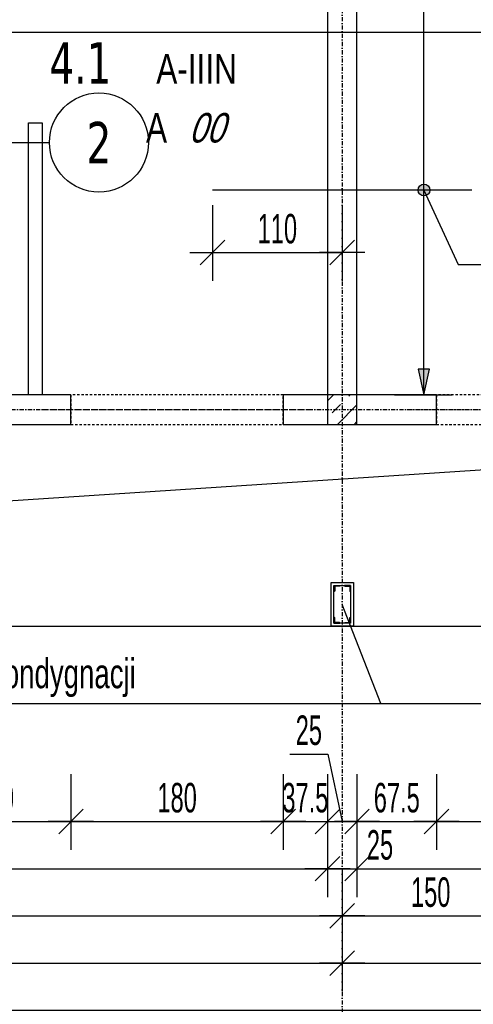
# Model space of a CAD drawing. Header units: millimetres. Extents: x -22500 to -4121, y -19317 to -14831.
# Tile 9 of 70: x -20131 to -19746, y -18158 to -17323. Entities that reach past the tile are written whole.
import ezdxf
from ezdxf.enums import TextEntityAlignment as Align

# ---------------------------------------------------------------- set-up
doc = ezdxf.new("R2010")
doc.units = ezdxf.units.MM
doc.header["$LTSCALE"] = 10
doc.linetypes.add('MO', pattern=[0.7, 0.35, -0.17, 0.01, -0.17])
doc.linetypes.add('MP', pattern=[0.36, 0.2, -0.16])
for name, color, linetype in [('BA_prg', 3, 'Continuous'), ('BA_szr', 1, 'Continuous'), ('BA_wym', 1, 'Continuous'), ('BD_lpm', 1, 'MP'), ('BD_osm', 1, 'MO'), ('BD_wic', 1, 'Continuous'), ('BD_wig', 3, 'Continuous'), ('BZ_odn', 1, 'Continuous'), ('BZ_opi1', 7, 'Continuous'), ('BZ_opi2', 4, 'Continuous'), ('BZ_P_wid', 3, 'Continuous'), ('BZ_txs', 2, 'Continuous'), ('BZ_wym', 1, 'Continuous')]:
    doc.layers.add(name, color=color, linetype=linetype)
doc.layers.add('BZ_pom', color=6, linetype='Continuous', plot=False)
doc.styles.add('BIKTBG', font='tahoma.ttf', dxfattribs={"width": 0.85})
doc.styles.add('BIKTS', font='bikromsw.shx', dxfattribs={"width": 0.8})
doc.styles.add('BIKWYM', font='bikromsw.shx', dxfattribs={"width": 0.6})
doc.dimstyles.new('BA_KR_100_cm', dxfattribs={"dimtxt": 25, "dimasz": 1.666667, "dimexe": 24, "dimexo": 0, "dimgap": 0, "dimtad": 0, "dimdec": 1, "dimrnd": 0.5, "dimzin": 9, "dimdsep": 46, "dimtxsty": 'BIKWYM', "dimblk": 'WYM-KR', "dimcen": 0, "dimdle": 20, "dimclrd": 256, "dimclre": 256, "dimclrt": 2, "dimadec": 0, "dimazin": 0, "dimtfac": 0.033333, "dimtdec": 1, "dimtmove": 0, "dimatfit": 3, "dimldrblk": 'WYM-KR', "dimfxl": 25, "dimfxlon": 1, "dimtvp": 0.8, "dimtolj": 1, "dimarcsym": 0})
doc.dimstyles.new('BZ_KP_100_cm', dxfattribs={"dimtxt": 25, "dimasz": 1.666667, "dimexe": 24, "dimexo": 0, "dimgap": 0, "dimtad": 0, "dimdec": 1, "dimrnd": 0.5, "dimzin": 9, "dimdsep": 46, "dimtxsty": 'BIKWYM', "dimblk": 'WYM-KR', "dimblk1": 'WYM-KP', "dimblk2": 'WYM-KP', "dimsah": 1, "dimcen": 0, "dimdle": 20, "dimclrd": 256, "dimclre": 256, "dimclrt": 7, "dimadec": 0, "dimazin": 0, "dimtfac": 0.033333, "dimtdec": 1, "dimtmove": 0, "dimatfit": 3, "dimldrblk": 'WYM-KP', "dimfxl": 1, "dimtvp": 0.8, "dimtolj": 1, "dimarcsym": 0})
doc.dimstyles.new('BZ_KR_100_cm', dxfattribs={"dimtxt": 25, "dimasz": 1.666667, "dimexe": 24, "dimexo": 0, "dimgap": 0, "dimtad": 0, "dimdec": 1, "dimrnd": 0.5, "dimzin": 9, "dimdsep": 46, "dimtxsty": 'BIKWYM', "dimblk": 'WYM-KR', "dimcen": 0, "dimdle": 20, "dimclrd": 256, "dimclre": 256, "dimclrt": 7, "dimadec": 0, "dimazin": 0, "dimtfac": 0.033333, "dimtdec": 1, "dimtmove": 0, "dimatfit": 3, "dimldrblk": 'WYM-KR', "dimfxl": 1, "dimtvp": 0.8, "dimtolj": 1, "dimarcsym": 0})
doc.dimstyles.new('BZ_ST_100_cm', dxfattribs={"dimtxt": 25, "dimasz": 1.666667, "dimexe": 24, "dimexo": 0, "dimgap": 0, "dimtad": 0, "dimdec": 1, "dimrnd": 0.5, "dimdsep": 46, "dimtxsty": 'BIKWYM', "dimblk": 'WYM-ST', "dimcen": 0, "dimdle": 20, "dimclrd": 256, "dimclre": 256, "dimclrt": 7, "dimadec": 0, "dimazin": 0, "dimtfac": 0.033333, "dimtdec": 1, "dimtix": 1, "dimtmove": 2, "dimatfit": 3, "dimldrblk": 'WYM-ST', "dimfxl": 25, "dimfxlon": 1, "dimtvp": 0.8, "dimtolj": 1, "dimtzin": 0, "dimarcsym": 0})

# ---------------------------------------------------------------- blocks, each defined once
blk = doc.blocks.new('WYM-KR')
at = {"color": 7, "linetype": 'ByBlock'}
blk.add_line((6.24, 6.24), (-6.24, -6.24), dxfattribs=at)
at = {"linetype": 'ByBlock'}
blk.add_line((11.52, 0), (-11.52, 0), dxfattribs=at)
blk = doc.blocks.new('*D39')
at = {"layer": 'BA_wym', "lineweight": -2}
for p, q in [((-20217.05, -17962.76), (-20217.05, -18026.76)), ((-20087.05, -17962.76), (-20087.05, -18026.76)), ((-20215.38, -18002.76), (-20088.71, -18002.76))]:
    blk.add_line(p, q, dxfattribs=at)
at = {"layer": 'Defpoints', "color": 0}
for p in [(-20217.05, -17666.31), (-20087.05, -17666.31), (-20087.05, -18002.76)]:
    blk.add_point(p, dxfattribs=at)
at = {"layer": 'BA_wym', "lineweight": -2, "xscale": 1.666666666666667, "yscale": 1.666666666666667, "zscale": 1.666666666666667, "rotation": 180}
blk.add_blockref('WYM-KR', (-20217.05, -18002.76), dxfattribs=at)
at = {"layer": 'BA_wym', "lineweight": -2, "xscale": 1.666666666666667, "yscale": 1.666666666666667, "zscale": 1.666666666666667}
blk.add_blockref('WYM-KR', (-20087.05, -18002.76), dxfattribs=at)
at = {"layer": 'BA_wym', "color": 2, "insert": (-20152.05, -17982.76), "char_height": 25, "attachment_point": 5, "style": 'BIKWYM'}
blk.add_mtext('\\A1;130', dxfattribs=at)
blk = doc.blocks.new('*D40')
at = {"layer": 'BA_wym', "lineweight": -2}
for p, q in [((-20087.05, -17962.76), (-20087.05, -18026.76)), ((-19907.05, -17962.76), (-19907.05, -18026.76)), ((-20085.38, -18002.76), (-19908.71, -18002.76))]:
    blk.add_line(p, q, dxfattribs=at)
at = {"layer": 'Defpoints', "color": 0}
for p in [(-20087.05, -17666.31), (-19907.05, -17666.31), (-19907.05, -18002.76)]:
    blk.add_point(p, dxfattribs=at)
at = {"layer": 'BA_wym', "lineweight": -2, "xscale": 1.666666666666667, "yscale": 1.666666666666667, "zscale": 1.666666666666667, "rotation": 180}
blk.add_blockref('WYM-KR', (-20087.05, -18002.76), dxfattribs=at)
at = {"layer": 'BA_wym', "lineweight": -2, "xscale": 1.666666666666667, "yscale": 1.666666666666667, "zscale": 1.666666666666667}
blk.add_blockref('WYM-KR', (-19907.05, -18002.76), dxfattribs=at)
at = {"layer": 'BA_wym', "color": 2, "insert": (-19997.05, -17982.76), "char_height": 25, "attachment_point": 5, "style": 'BIKWYM'}
blk.add_mtext('\\A1;180', dxfattribs=at)
blk = doc.blocks.new('*D41')
at = {"layer": 'BA_wym', "lineweight": -2}
for p, q in [((-19907.05, -17962.76), (-19907.05, -18026.76)), ((-19869.55, -17962.76), (-19869.55, -18026.76)), ((-19908.71, -18002.76), (-19910.38, -18002.76)), ((-19907.05, -18002.76), (-19869.55, -18002.76)), ((-19867.88, -18002.76), (-19866.22, -18002.76))]:
    blk.add_line(p, q, dxfattribs=at)
at = {"layer": 'Defpoints', "color": 0}
for p in [(-19907.05, -17666.31), (-19869.55, -17664.96), (-19869.55, -18002.76)]:
    blk.add_point(p, dxfattribs=at)
at = {"layer": 'BA_wym', "lineweight": -2, "xscale": 1.666666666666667, "yscale": 1.666666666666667, "zscale": 1.666666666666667}
blk.add_blockref('WYM-KR', (-19907.05, -18002.76), dxfattribs=at)
at = {"layer": 'BA_wym', "lineweight": -2, "xscale": 1.666666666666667, "yscale": 1.666666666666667, "zscale": 1.666666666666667, "rotation": 180}
blk.add_blockref('WYM-KR', (-19869.55, -18002.76), dxfattribs=at)
at = {"layer": 'BA_wym', "color": 2, "insert": (-19888.3, -17982.76), "char_height": 25, "attachment_point": 5, "style": 'BIKWYM'}
blk.add_mtext('\\A1;37.5', dxfattribs=at)
blk = doc.blocks.new('*D42')
at = {"layer": 'BA_wym', "lineweight": -2}
for p, q in [((-19901.54, -17945.61), (-19869.16, -17945.61)), ((-19869.16, -17945.61), (-19857.05, -18002.76)), ((-19869.55, -17962.76), (-19869.55, -18026.76)), ((-19844.55, -17962.76), (-19844.55, -18026.76)), ((-19867.88, -18002.76), (-19846.22, -18002.76))]:
    blk.add_line(p, q, dxfattribs=at)
at = {"layer": 'Defpoints', "color": 0}
for p in [(-19869.55, -17664.96), (-19844.55, -17666.31), (-19844.55, -18002.76)]:
    blk.add_point(p, dxfattribs=at)
at = {"layer": 'BA_wym', "lineweight": -2, "xscale": 1.666666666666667, "yscale": 1.666666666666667, "zscale": 1.666666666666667, "rotation": 180}
blk.add_blockref('WYM-KR', (-19869.55, -18002.76), dxfattribs=at)
at = {"layer": 'BA_wym', "lineweight": -2, "xscale": 1.666666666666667, "yscale": 1.666666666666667, "zscale": 1.666666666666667}
blk.add_blockref('WYM-KR', (-19844.55, -18002.76), dxfattribs=at)
at = {"layer": 'BA_wym', "color": 2, "insert": (-19885.35, -17925.61), "char_height": 25, "attachment_point": 5, "style": 'BIKWYM'}
blk.add_mtext('\\A1;25', dxfattribs=at)
blk = doc.blocks.new('*D43')
at = {"layer": 'BA_wym', "lineweight": -2}
for p, q in [((-19844.55, -17962.76), (-19844.55, -18026.76)), ((-19777.06, -17962.76), (-19777.06, -18026.76)), ((-19842.88, -18002.76), (-19778.72, -18002.76))]:
    blk.add_line(p, q, dxfattribs=at)
at = {"layer": 'Defpoints', "color": 0}
for p in [(-19844.55, -17666.31), (-19777.06, -17666.31), (-19777.06, -18002.76)]:
    blk.add_point(p, dxfattribs=at)
at = {"layer": 'BA_wym', "lineweight": -2, "xscale": 1.666666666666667, "yscale": 1.666666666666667, "zscale": 1.666666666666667, "rotation": 180}
blk.add_blockref('WYM-KR', (-19844.55, -18002.76), dxfattribs=at)
at = {"layer": 'BA_wym', "lineweight": -2, "xscale": 1.666666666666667, "yscale": 1.666666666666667, "zscale": 1.666666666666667}
blk.add_blockref('WYM-KR', (-19777.06, -18002.76), dxfattribs=at)
at = {"layer": 'BA_wym', "color": 2, "insert": (-19810.8, -17982.76), "char_height": 25, "attachment_point": 5, "style": 'BIKWYM'}
blk.add_mtext('\\A1;67.5', dxfattribs=at)
blk = doc.blocks.new('*D44')
at = {"layer": 'BA_wym', "lineweight": -2}
for p, q in [((-19777.06, -17962.76), (-19777.06, -18026.76)), ((-19597.06, -17962.76), (-19597.06, -18026.76)), ((-19775.39, -18002.76), (-19598.72, -18002.76))]:
    blk.add_line(p, q, dxfattribs=at)
at = {"layer": 'Defpoints', "color": 0}
for p in [(-19777.06, -17666.31), (-19597.06, -17666.31), (-19597.06, -18002.76)]:
    blk.add_point(p, dxfattribs=at)
at = {"layer": 'BA_wym', "lineweight": -2, "xscale": 1.666666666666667, "yscale": 1.666666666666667, "zscale": 1.666666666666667, "rotation": 180}
blk.add_blockref('WYM-KR', (-19777.06, -18002.76), dxfattribs=at)
at = {"layer": 'BA_wym', "lineweight": -2, "xscale": 1.666666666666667, "yscale": 1.666666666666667, "zscale": 1.666666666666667}
blk.add_blockref('WYM-KR', (-19597.06, -18002.76), dxfattribs=at)
at = {"layer": 'BA_wym', "color": 2, "insert": (-19687.06, -17982.76), "char_height": 25, "attachment_point": 5, "style": 'BIKWYM'}
blk.add_mtext('\\A1;180', dxfattribs=at)
blk = doc.blocks.new('*D54')
at = {"layer": 'BA_wym', "lineweight": -2}
for p, q in [((-20444.55, -18002.76), (-20444.55, -18066.76)), ((-19869.55, -18002.76), (-19869.55, -18066.76)), ((-20442.88, -18042.76), (-19871.22, -18042.76))]:
    blk.add_line(p, q, dxfattribs=at)
at = {"layer": 'Defpoints', "color": 0}
for p in [(-20444.55, -17641.31), (-19869.55, -17641.31), (-19869.55, -18042.76)]:
    blk.add_point(p, dxfattribs=at)
at = {"layer": 'BA_wym', "lineweight": -2, "xscale": 1.666666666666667, "yscale": 1.666666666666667, "zscale": 1.666666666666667, "rotation": 180}
blk.add_blockref('WYM-KR', (-20444.55, -18042.76), dxfattribs=at)
at = {"layer": 'BA_wym', "lineweight": -2, "xscale": 1.666666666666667, "yscale": 1.666666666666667, "zscale": 1.666666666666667}
blk.add_blockref('WYM-KR', (-19869.55, -18042.76), dxfattribs=at)
at = {"layer": 'BA_wym', "color": 2, "insert": (-20157.05, -18022.76), "char_height": 25, "attachment_point": 5, "style": 'BIKWYM'}
blk.add_mtext('\\A1;575', dxfattribs=at)
blk = doc.blocks.new('*D55')
at = {"layer": 'BA_wym', "lineweight": -2}
for p, q in [((-19869.55, -18002.76), (-19869.55, -18066.76)), ((-19844.55, -18002.76), (-19844.55, -18066.76)), ((-19871.22, -18042.76), (-19872.88, -18042.76)), ((-19869.55, -18042.76), (-19844.55, -18042.76)), ((-19842.88, -18042.76), (-19808.84, -18042.76))]:
    blk.add_line(p, q, dxfattribs=at)
at = {"layer": 'Defpoints', "color": 0}
for p in [(-19869.55, -17641.31), (-19844.55, -17641.31), (-19844.55, -18042.76)]:
    blk.add_point(p, dxfattribs=at)
at = {"layer": 'BA_wym', "lineweight": -2, "xscale": 1.666666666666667, "yscale": 1.666666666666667, "zscale": 1.666666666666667}
blk.add_blockref('WYM-KR', (-19869.55, -18042.76), dxfattribs=at)
at = {"layer": 'BA_wym', "lineweight": -2, "xscale": 1.666666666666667, "yscale": 1.666666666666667, "zscale": 1.666666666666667, "rotation": 180}
blk.add_blockref('WYM-KR', (-19844.55, -18042.76), dxfattribs=at)
at = {"layer": 'BA_wym', "color": 2, "insert": (-19825.03, -18022.76), "char_height": 25, "attachment_point": 5, "style": 'BIKWYM'}
blk.add_mtext('\\A1;25', dxfattribs=at)
blk = doc.blocks.new('*D56')
at = {"layer": 'BA_wym', "lineweight": -2}
for p, q in [((-19844.55, -18002.76), (-19844.55, -18066.76)), ((-19179.55, -18002.76), (-19179.55, -18066.76)), ((-19842.88, -18042.76), (-19181.22, -18042.76))]:
    blk.add_line(p, q, dxfattribs=at)
at = {"layer": 'Defpoints', "color": 0}
for p in [(-19844.55, -17641.31), (-19179.55, -17837.31), (-19179.55, -18042.76)]:
    blk.add_point(p, dxfattribs=at)
at = {"layer": 'BA_wym', "lineweight": -2, "xscale": 1.666666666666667, "yscale": 1.666666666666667, "zscale": 1.666666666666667, "rotation": 180}
blk.add_blockref('WYM-KR', (-19844.55, -18042.76), dxfattribs=at)
at = {"layer": 'BA_wym', "lineweight": -2, "xscale": 1.666666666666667, "yscale": 1.666666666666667, "zscale": 1.666666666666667}
blk.add_blockref('WYM-KR', (-19179.55, -18042.76), dxfattribs=at)
at = {"layer": 'BA_wym', "color": 2, "insert": (-19512.05, -18022.76), "char_height": 25, "attachment_point": 5, "style": 'BIKWYM'}
blk.add_mtext('\\A1;665', dxfattribs=at)
blk = doc.blocks.new('*D62')
at = {"layer": 'BA_wym', "lineweight": -2}
for p, q in [((-20457.05, -18042.76), (-20457.05, -18106.76)), ((-19857.05, -18042.76), (-19857.05, -18106.76)), ((-20455.38, -18082.76), (-19858.72, -18082.76))]:
    blk.add_line(p, q, dxfattribs=at)
at = {"layer": 'Defpoints', "color": 0}
for p in [(-20457.05, -17666.31), (-19857.05, -17666.31), (-19857.05, -18082.76)]:
    blk.add_point(p, dxfattribs=at)
at = {"layer": 'BA_wym', "lineweight": -2, "xscale": 1.666666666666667, "yscale": 1.666666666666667, "zscale": 1.666666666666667, "rotation": 180}
blk.add_blockref('WYM-KR', (-20457.05, -18082.76), dxfattribs=at)
at = {"layer": 'BA_wym', "lineweight": -2, "xscale": 1.666666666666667, "yscale": 1.666666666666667, "zscale": 1.666666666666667}
blk.add_blockref('WYM-KR', (-19857.05, -18082.76), dxfattribs=at)
at = {"layer": 'BA_wym', "color": 2, "insert": (-20157.05, -18062.76), "char_height": 25, "attachment_point": 5, "style": 'BIKWYM'}
blk.add_mtext('\\A1;600', dxfattribs=at)
blk = doc.blocks.new('*D63')
at = {"layer": 'BA_wym', "lineweight": -2}
for p, q in [((-19857.05, -18042.76), (-19857.05, -18106.76)), ((-19707.05, -18042.76), (-19707.05, -18106.76)), ((-19855.38, -18082.76), (-19708.72, -18082.76))]:
    blk.add_line(p, q, dxfattribs=at)
at = {"layer": 'Defpoints', "color": 0}
for p in [(-19707.05, -17560.74), (-19857.05, -17666.31), (-19707.05, -18082.76)]:
    blk.add_point(p, dxfattribs=at)
at = {"layer": 'BA_wym', "lineweight": -2, "xscale": 1.666666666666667, "yscale": 1.666666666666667, "zscale": 1.666666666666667, "rotation": 180}
blk.add_blockref('WYM-KR', (-19857.05, -18082.76), dxfattribs=at)
at = {"layer": 'BA_wym', "lineweight": -2, "xscale": 1.666666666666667, "yscale": 1.666666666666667, "zscale": 1.666666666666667}
blk.add_blockref('WYM-KR', (-19707.05, -18082.76), dxfattribs=at)
at = {"layer": 'BA_wym', "color": 2, "insert": (-19782.05, -18062.76), "char_height": 25, "attachment_point": 5, "style": 'BIKWYM'}
blk.add_mtext('\\A1;150', dxfattribs=at)
blk = doc.blocks.new('*D68')
at = {"layer": 'BA_wym', "lineweight": -2}
for p, q in [((-20457.05, -18082.76), (-20457.05, -18146.76)), ((-19857.05, -18082.76), (-19857.05, -18146.76)), ((-20455.38, -18122.76), (-19858.72, -18122.76))]:
    blk.add_line(p, q, dxfattribs=at)
at = {"layer": 'Defpoints', "color": 0}
for p in [(-20457.05, -17800.31), (-19857.05, -17800.31), (-19857.05, -18122.76)]:
    blk.add_point(p, dxfattribs=at)
at = {"layer": 'BA_wym', "lineweight": -2, "xscale": 1.666666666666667, "yscale": 1.666666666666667, "zscale": 1.666666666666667, "rotation": 180}
blk.add_blockref('WYM-KR', (-20457.05, -18122.76), dxfattribs=at)
at = {"layer": 'BA_wym', "lineweight": -2, "xscale": 1.666666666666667, "yscale": 1.666666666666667, "zscale": 1.666666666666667}
blk.add_blockref('WYM-KR', (-19857.05, -18122.76), dxfattribs=at)
at = {"layer": 'BA_wym', "color": 2, "insert": (-20157.05, -18102.76), "char_height": 25, "attachment_point": 5, "style": 'BIKWYM'}
blk.add_mtext('\\A1;600', dxfattribs=at)
blk = doc.blocks.new('*D69')
at = {"layer": 'BA_wym', "lineweight": -2}
for p, q in [((-19857.05, -18082.76), (-19857.05, -18146.76)), ((-19154.55, -18082.76), (-19154.55, -18146.76)), ((-19855.38, -18122.76), (-19156.22, -18122.76))]:
    blk.add_line(p, q, dxfattribs=at)
at = {"layer": 'Defpoints', "color": 0}
for p in [(-19857.05, -17800.31), (-19154.55, -17837.31), (-19154.55, -18122.76)]:
    blk.add_point(p, dxfattribs=at)
at = {"layer": 'BA_wym', "lineweight": -2, "xscale": 1.666666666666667, "yscale": 1.666666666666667, "zscale": 1.666666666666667, "rotation": 180}
blk.add_blockref('WYM-KR', (-19857.05, -18122.76), dxfattribs=at)
at = {"layer": 'BA_wym', "lineweight": -2, "xscale": 1.666666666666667, "yscale": 1.666666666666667, "zscale": 1.666666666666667}
blk.add_blockref('WYM-KR', (-19154.55, -18122.76), dxfattribs=at)
at = {"layer": 'BA_wym', "color": 2, "insert": (-19505.8, -18102.76), "char_height": 25, "attachment_point": 5, "style": 'BIKWYM'}
blk.add_mtext('\\A1;702.5', dxfattribs=at)
blk = doc.blocks.new('*D71')
at = {"layer": 'BA_wym', "lineweight": -2}
for p, q in [((-21734.55, -18122.76), (-21734.55, -18186.76)), ((-19179.55, -18122.76), (-19179.55, -18186.76)), ((-21732.88, -18162.76), (-19181.22, -18162.76))]:
    blk.add_line(p, q, dxfattribs=at)
at = {"layer": 'Defpoints', "color": 0}
for p in [(-21734.55, -17837.31), (-19179.55, -17837.31), (-19179.55, -18162.76)]:
    blk.add_point(p, dxfattribs=at)
at = {"layer": 'BA_wym', "lineweight": -2, "xscale": 1.666666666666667, "yscale": 1.666666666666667, "zscale": 1.666666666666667, "rotation": 180}
blk.add_blockref('WYM-KR', (-21734.55, -18162.76), dxfattribs=at)
at = {"layer": 'BA_wym', "lineweight": -2, "xscale": 1.666666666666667, "yscale": 1.666666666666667, "zscale": 1.666666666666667}
blk.add_blockref('WYM-KR', (-19179.55, -18162.76), dxfattribs=at)
at = {"layer": 'BA_wym', "color": 2, "insert": (-20457.05, -18142.76), "char_height": 25, "attachment_point": 5, "style": 'BIKWYM'}
blk.add_mtext('\\A1;2555', dxfattribs=at)
blk = doc.blocks.new('*D73')
at = {"layer": 'BA_wym', "lineweight": -2}
for p, q in [((-21759.55, -18162.76), (-21759.55, -18226.76)), ((-19154.55, -18162.76), (-19154.55, -18226.76)), ((-21757.88, -18202.76), (-19156.22, -18202.76))]:
    blk.add_line(p, q, dxfattribs=at)
at = {"layer": 'Defpoints', "color": 0}
for p in [(-21759.55, -17837.31), (-19154.55, -17837.31), (-19154.55, -18202.76)]:
    blk.add_point(p, dxfattribs=at)
at = {"layer": 'BA_wym', "lineweight": -2, "xscale": 1.666666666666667, "yscale": 1.666666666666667, "zscale": 1.666666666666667, "rotation": 180}
blk.add_blockref('WYM-KR', (-21759.55, -18202.76), dxfattribs=at)
at = {"layer": 'BA_wym', "lineweight": -2, "xscale": 1.666666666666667, "yscale": 1.666666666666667, "zscale": 1.666666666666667}
blk.add_blockref('WYM-KR', (-19154.55, -18202.76), dxfattribs=at)
at = {"layer": 'BA_wym', "color": 2, "insert": (-20457.05, -18182.76), "char_height": 25, "attachment_point": 5, "style": 'BIKWYM'}
blk.add_mtext('\\A1;2605', dxfattribs=at)
blk = doc.blocks.new('*D127')
at = {"layer": 'BA_wym', "lineweight": -2}
for p, q in [((-18708.55, -15790.31), (-18659.55, -15790.31)), ((-18683.55, -15791.98), (-18683.55, -17835.64)), ((-18708.55, -17837.31), (-18659.55, -17837.31))]:
    blk.add_line(p, q, dxfattribs=at)
at = {"layer": 'Defpoints', "color": 0}
for p in [(-19844.55, -15790.31), (-19154.55, -17837.31), (-18683.55, -17837.31)]:
    blk.add_point(p, dxfattribs=at)
at = {"layer": 'BA_wym', "lineweight": -2, "xscale": 1.666666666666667, "yscale": 1.666666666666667, "zscale": 1.666666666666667}
for p, rotation in [((-18683.55, -15790.31), 90), ((-18683.55, -17837.31), 270)]:
    blk.add_blockref('WYM-KR', p, dxfattribs=dict(at, rotation=rotation))
at = {"layer": 'BA_wym', "color": 2, "insert": (-18703.55, -16813.81), "char_height": 25, "attachment_point": 5, "rotation": 90, "style": 'BIKWYM'}
blk.add_mtext('\\A1;2047', dxfattribs=at)
blk = doc.blocks.new('*D133')
at = {"layer": 'BA_wym', "lineweight": -2}
for p, q in [((-21930.55, -18202.76), (-21930.55, -18266.76)), ((-18983.55, -18202.76), (-18983.55, -18266.76)), ((-21928.88, -18242.76), (-18985.22, -18242.76))]:
    blk.add_line(p, q, dxfattribs=at)
at = {"layer": 'Defpoints', "color": 0}
for p in [(-21930.55, -16738.81), (-18983.55, -16738.81), (-18983.55, -18242.76)]:
    blk.add_point(p, dxfattribs=at)
at = {"layer": 'BA_wym', "lineweight": -2, "xscale": 1.666666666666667, "yscale": 1.666666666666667, "zscale": 1.666666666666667, "rotation": 180}
blk.add_blockref('WYM-KR', (-21930.55, -18242.76), dxfattribs=at)
at = {"layer": 'BA_wym', "lineweight": -2, "xscale": 1.666666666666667, "yscale": 1.666666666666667, "zscale": 1.666666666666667}
blk.add_blockref('WYM-KR', (-18983.55, -18242.76), dxfattribs=at)
at = {"layer": 'BA_wym', "color": 2, "insert": (-20457.05, -18222.76), "char_height": 25, "attachment_point": 5, "style": 'BIKWYM'}
blk.add_mtext('\\A1;2947', dxfattribs=at)
blk = doc.blocks.new('WYM-ST')
blk.add_hatch(color=256).paths.add_polyline_path([(-13, 2.88), (0, 0), (-13, -2.88)])
blk.add_lwpolyline([(0, 0), (-13, 2.88), (-13, -2.88), (0, 0)])
blk = doc.blocks.new('*D203')
at = {"layer": 'BA_wym', "lineweight": -2}
for p, q in [((-18668.55, -15670.29), (-18619.55, -15670.29)), ((-18643.55, -15671.96), (-18643.55, -17835.64)), ((-18668.55, -17837.31), (-18619.55, -17837.31))]:
    blk.add_line(p, q, dxfattribs=at)
at = {"layer": 'Defpoints', "color": 0}
for p in [(-19838.55, -15670.29), (-19154.55, -17837.31), (-18643.55, -17837.31)]:
    blk.add_point(p, dxfattribs=at)
at = {"layer": 'BA_wym', "lineweight": -2, "xscale": 1.666666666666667, "yscale": 1.666666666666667, "zscale": 1.666666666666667}
for p, rotation in [((-18643.55, -15670.29), 90), ((-18643.55, -17837.31), 270)]:
    blk.add_blockref('WYM-KR', p, dxfattribs=dict(at, rotation=rotation))
at = {"layer": 'BA_wym', "color": 2, "insert": (-18663.55, -16753.8), "char_height": 25, "attachment_point": 5, "rotation": 90, "style": 'BIKWYM'}
blk.add_mtext('\\A1;2167', dxfattribs=at)
blk = doc.blocks.new('*D404')
at = {"layer": 'BA_wym', "lineweight": -2}
for p, q in [((-19339.75, -16706.31), (-19290.75, -16706.31)), ((-19314.75, -17639.64), (-19314.75, -16707.98)), ((-19339.75, -17641.31), (-19290.75, -17641.31))]:
    blk.add_line(p, q, dxfattribs=at)
at = {"layer": 'Defpoints', "color": 0}
for p in [(-20444.55, -16706.31), (-19314.75, -16706.31), (-19487.77, -17641.31)]:
    blk.add_point(p, dxfattribs=at)
at = {"layer": 'BA_wym', "lineweight": -2, "xscale": 1.666666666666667, "yscale": 1.666666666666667, "zscale": 1.666666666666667}
for p, rotation in [((-19314.75, -16706.31), 90), ((-19314.75, -17641.31), 270)]:
    blk.add_blockref('WYM-ST', p, dxfattribs=dict(at, rotation=rotation))
at = {"layer": 'BA_wym', "color": 7, "insert": (-19334.75, -17110.53), "char_height": 25, "attachment_point": 5, "rotation": 90, "style": 'BIKWYM'}
blk.add_mtext('\\A1;935', dxfattribs=at)
blk = doc.blocks.new('WYM-KP')
blk.add_hatch(color=256).paths.add_polyline_path([(3, 0, 1), (-3, 0, 1)])
blk.add_circle((0, 0), 3)
blk = doc.blocks.new('bik_BlkOpPret', base_point=(1524.45, 7050.26))
at = {"layer": 'BZ_opi1', "style": 'BIKTS', "width": 0.6}
for tag, p in [('SZTUK', (1533.83, 7057.76)), ('PRZEDR_FI', (1554.72, 7057.76)), ('PRZEKROJ', (1563.29, 7057.76)), ('PRZEDR_L', (1533.83, 7024.01)), ('DLUGOSC', (1568.65, 7024.01)), ('UWAGA', (1533.83, 6997.76))]:
    blk.add_attdef(tag, p, '', height=18.75, dxfattribs=at)
at = {"layer": 'BZ_opi2', "style": 'BIKTBG', "width": 0.6}
blk.add_attdef('NUMER', text='', height=26.25, dxfattribs=at).set_placement((1620.77, 7050.26), align=Align.MIDDLE_CENTER)
at = {"layer": 'BZ_pom', "width": 0.6}
for tag, p, height, style in [('POZYCJA', (1589.27, 7087.76), 26.25, 'BIKTBG'), ('GATUNEK', (1630.22, 7087.76), 18.75, 'BIKTS'), ('METODA_L', (1639.09, 7050.26), 18.75, 'BIKTS'), ('EURO_KOD', (1663.74, 7050.26), 18.75, 'BIKTS')]:
    blk.add_attdef(tag, p, '', height=height, dxfattribs=dict(at, style=style))
at = {"layer": 'BZ_wym', "width": 0.6}
for tag, p, height, style, flags in [('PRZEDR_NR', (1533.83, 6969.63), 26.25, 'BIKTBG', 1), ('PRZEDR_SZT', (1533.83, 6941.51), 18.75, 'BIKTS', 1), ('TYP_PRETA', (1533.83, 6913.38), 18.75, 'BIKTS', 3), ('EURO_KOD_SEGMENTY', (1567.58, 6885.26), 18.75, 'BIKTS', 3), ('HAK_1', (1533.83, 6857.13), 18.75, 'BIKTS', 3), ('HAK_2', (1533.83, 6829.01), 18.75, 'BIKTS', 3), ('ID', (1533.83, 6800.88), 18.75, 'BIKTS', 3), ('ID_C', (1533.83, 6772.76), 18.75, 'BIKTS', 3), ('b_atr_0', (1533.83, 6744.63), 18.75, 'BIKTS', 3)]:
    blk.add_attdef(tag, p, '', height=height, dxfattribs=dict(at, style=style, flags=flags))
blk = doc.blocks.new('*D431')
at = {"layer": 'BA_wym', "lineweight": -2}
for p, q in [((-19812.74, -16916.31), (-19763.74, -16916.31)), ((-19787.74, -17639.64), (-19787.74, -16917.98)), ((-19812.74, -17641.31), (-19763.74, -17641.31))]:
    blk.add_line(p, q, dxfattribs=at)
at = {"layer": 'Defpoints', "color": 0}
for p in [(-19844.55, -16916.31), (-19787.74, -16916.31), (-19844.55, -17641.31)]:
    blk.add_point(p, dxfattribs=at)
at = {"layer": 'BA_wym', "lineweight": -2, "xscale": 1.666666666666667, "yscale": 1.666666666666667, "zscale": 1.666666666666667}
for p, rotation in [((-19787.74, -16916.31), 90), ((-19787.74, -17641.31), 270)]:
    blk.add_blockref('WYM-ST', p, dxfattribs=dict(at, rotation=rotation))
at = {"layer": 'BA_wym', "color": 7, "insert": (-19807.74, -17278.81), "char_height": 25, "attachment_point": 5, "rotation": 90, "style": 'BIKWYM'}
blk.add_mtext('\\A1;725', dxfattribs=at)
blk = doc.blocks.new('*D432')
at = {"layer": 'BZ_wym', "lineweight": -2}
for p, q in [((-19967.05, -17480.65), (-19967.05, -17544.65)), ((-19857.05, -17480.65), (-19857.05, -17544.65)), ((-19965.38, -17520.65), (-19858.72, -17520.65))]:
    blk.add_line(p, q, dxfattribs=at)
at = {"layer": 'Defpoints', "color": 0}
for p in [(-19967.05, -17467.79), (-19857.05, -17467.79), (-19857.05, -17520.65)]:
    blk.add_point(p, dxfattribs=at)
at = {"layer": 'BZ_wym', "lineweight": -2, "xscale": 1.666666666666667, "yscale": 1.666666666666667, "zscale": 1.666666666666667, "rotation": 180}
blk.add_blockref('WYM-KR', (-19967.05, -17520.65), dxfattribs=at)
at = {"layer": 'BZ_wym', "lineweight": -2, "xscale": 1.666666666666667, "yscale": 1.666666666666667, "zscale": 1.666666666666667}
blk.add_blockref('WYM-KR', (-19857.05, -17520.65), dxfattribs=at)
at = {"layer": 'BZ_wym', "color": 7, "insert": (-19912.05, -17500.65), "char_height": 25, "attachment_point": 5, "style": 'BIKWYM'}
blk.add_mtext('\\A1;110', dxfattribs=at)

msp = doc.modelspace()

# ---------------------------------------------------------------- hatches: boundary and pattern name
at = {"layer": 'BA_szr'}
h = msp.add_hatch(dxfattribs=at)
h.set_pattern_fill('BIK_ZELBET', color=256, scale=100, angle=45, pattern_type=2)
h.set_pattern_definition([(45, (-31483.328, -18710.161), (-14.142136, 14.142136), []), (45, (-31490.399, -18703.09), (-14.142136, 14.142136), [10, -10])])
h.paths.add_polyline_path([(-19869.55, -17666.31), (-19844.55, -17666.31), (-19844.55, -17641.31), (-19869.55, -17641.31)])

# ---------------------------------------------------------------- linework, layer by layer
at = {"layer": 'BA_prg', "color": 8}
for points in [[(-19864.05, -17802.81), (-19859.05, -17802.81), (-19859.05, -17803.06, -0.414214), (-19859.4, -17803.41), (-19862.75, -17803.41, 0.414214), (-19863.45, -17804.11), (-19863.45, -17807.46, -0.414214), (-19863.8, -17807.81), (-19864.05, -17807.81)], [(-19850.05, -17802.81), (-19855.05, -17802.81), (-19855.05, -17803.06, 0.414214), (-19854.7, -17803.41), (-19851.35, -17803.41, -0.414214), (-19850.65, -17804.11), (-19850.65, -17807.46, 0.414214), (-19850.3, -17807.81), (-19850.05, -17807.81)], [(-19864.05, -17834.81), (-19859.05, -17834.81), (-19859.05, -17834.56, 0.414214), (-19859.4, -17834.21), (-19862.75, -17834.21, -0.414214), (-19863.45, -17833.51), (-19863.45, -17830.16, 0.414214), (-19863.8, -17829.81), (-19864.05, -17829.81)], [(-19850.05, -17834.81), (-19855.05, -17834.81), (-19855.05, -17834.56, -0.414214), (-19854.7, -17834.21), (-19851.35, -17834.21, 0.414214), (-19850.65, -17833.51), (-19850.65, -17830.16, -0.414214), (-19850.3, -17829.81), (-19850.05, -17829.81)]]:
    msp.add_lwpolyline(points, format="xyb", close=True, dxfattribs=at)
at = {"layer": 'BD_lpm'}
for points in [[(-20087.05, -17666.31), (-19907.05, -17666.31), (-19907.05, -17641.31), (-20087.05, -17641.31)], [(-19777.06, -17666.31), (-19597.06, -17666.31), (-19597.06, -17641.31), (-19777.06, -17641.31)]]:
    msp.add_lwpolyline(points, close=True, dxfattribs=at)
at = {"layer": 'BD_osm', "color": 5}
for p, q in [((-20112.05, -17653.81), (-19882.05, -17653.81)), ((-19802.06, -17653.81), (-19572.06, -17653.81))]:
    msp.add_line(p, q, dxfattribs=at)
at = {"layer": 'BD_osm'}
for points in [[(-19857.05, -15130.31), (-19857.05, -18342.76)], [(-22370.55, -17653.81), (-18543.55, -17653.81)]]:
    msp.add_lwpolyline(points, dxfattribs=at)
at = {"layer": 'BD_wic', "color": 8}
msp.add_lwpolyline([(-20123.05, -17641.31), (-20123.05, -17410.81), (-20111.55, -17410.81), (-20111.55, -17641.31)], dxfattribs=at)
at = {"layer": 'BD_wic'}
for points in [[(-21759.55, -17837.31), (-19154.55, -17666.31)], [(-21734.55, -17837.31), (-19179.55, -17837.31)]]:
    msp.add_lwpolyline(points, dxfattribs=at)
at = {"layer": 'BD_wic', "color": 8}
for points in [[(-19866.55, -17800.31), (-19847.55, -17800.31), (-19847.55, -17837.31), (-19866.55, -17837.31)], [(-19850.05, -17834.81), (-19864.05, -17834.81), (-19864.05, -17802.81), (-19850.05, -17802.81)]]:
    msp.add_lwpolyline(points, close=True, dxfattribs=at)
at = {"layer": 'BD_wig'}
msp.add_lwpolyline([(-19907.05, -17666.31), (-19777.06, -17666.31), (-19777.06, -17641.31), (-19844.55, -17641.31), (-19844.55, -16916.31), (-19830.55, -16916.31), (-19830.55, -16891.31), (-20064.05, -16891.31), (-20064.05, -16916.31), (-19869.55, -16916.31), (-19869.55, -17641.31), (-19907.05, -17641.31), (-19907.05, -17666.31)], dxfattribs=at)
for points in [[(-20217.05, -17666.31), (-20087.05, -17666.31), (-20087.05, -17641.31), (-20217.05, -17641.31)], [(-19869.55, -17666.31), (-19844.55, -17666.31), (-19844.55, -17641.31), (-19869.55, -17641.31)]]:
    msp.add_lwpolyline(points, close=True, dxfattribs=at)
at = {"layer": 'BZ_odn'}
msp.add_line((-19824.23, -17902.76), (-19857.05, -17818.81), dxfattribs=at)
msp.add_circle((-20063.31, -17427.52), 42, dxfattribs=at)
at = {"layer": 'BZ_P_wid', "const_width": 1.2}
for points in [[(-20237.55, -17334.16), (-19157.55, -17334.16)], [(-19967.05, -17467.79), (-19747.05, -17467.79)]]:
    msp.add_lwpolyline(points, dxfattribs=at)

# ---------------------------------------------------------------- block references
ref = msp.add_blockref('bik_BlkOpPret', (-20260.55, -17427.52))
ref.add_attrib('NUMER', '2', dxfattribs={"layer": 'BZ_opi2', "height": 35, "style": 'BIKTBG', "width": 0.8}).set_placement((-20063.31, -17427.52), align=Align.MIDDLE_CENTER)
ref.add_attrib('POZYCJA', '4.1', (-20105.31, -17377.52), dxfattribs={"layer": 'BZ_pom', "height": 35, "style": 'BIKTBG', "width": 0.8})
ref.add_attrib('SZTUK', '24', (-20248.05, -17417.52), dxfattribs={"layer": 'BZ_opi1', "height": 25, "style": 'BIKTS', "width": 0.8})
ref.add_attrib('GATUNEK', 'A-IIIN', (-20014.73, -17377.52), dxfattribs={"layer": 'BZ_pom', "height": 25, "style": 'BIKTS', "width": 0.8})
ref.add_attrib('PRZEKROJ', '12', (-20177.58, -17417.52), dxfattribs={"layer": 'BZ_opi1', "height": 25, "style": 'BIKTS', "width": 0.8})
ref.add_attrib('UWAGA', 'co40cm', (-20240.55, -17462.52), dxfattribs={"layer": 'BZ_opi1', "height": 25, "style": 'BIKTS', "width": 0.8})
ref.add_attrib('METODA_L', 'A', (-20023.41, -17427.52), dxfattribs={"layer": 'BZ_pom', "height": 25, "style": 'BIKTS', "width": 0.8})
ref.add_attrib('PRZEDR_FI', '%%c', (-20192.81, -17417.52), dxfattribs={"layer": 'BZ_opi1', "height": 25, "style": 'BIKTS', "width": 0.8})
ref.add_attrib('EURO_KOD', '00', (-19987.22, -17427.52), dxfattribs={"layer": 'BZ_pom', "height": 25, "style": 'BIKTS', "oblique": 18, "width": 0.8})

# ---------------------------------------------------------------- texts
at = {"layer": 'BZ_txs', "insert": (-21019.37, -17864.84), "char_height": 25, "width": 1484.2954, "attachment_point": 1, "style": 'BIKTS'}
msp.add_mtext('{\\W0.7;słupy dekoracyjne, stanowią część balustrady, nie przenoszą obciążeń z wyższych kondygnacji }', dxfattribs=at)

# ---------------------------------------------------------------- dimensions: what is measured, and where the dimension line sits
at = {"layer": 'BA_wym'}
for base, p1, p2, dimstyle, override, picture, middle in [((-18643.55, -17837.31), (-19838.55, -15670.29), (-19154.55, -17837.31), 'BA_KR_100_cm', {"dimatfit": 1}, '*D203', (-18663.55, -16753.8)), ((-18683.55, -17837.31), (-19844.55, -15790.31), (-19154.55, -17837.31), 'BA_KR_100_cm', {"dimatfit": 1}, '*D127', (-18703.55, -16813.81)), ((-19787.74, -16916.31), (-19844.55, -17641.31), (-19844.55, -16916.31), 'BZ_ST_100_cm', {"dimrnd": 1, "dimblk": 'WYM-ST'}, '*D431', (-19807.74, -17278.81))]:
    dim = msp.add_linear_dim(base=base, p1=p1, p2=p2, angle=90, dimstyle=dimstyle, override=override, dxfattribs=at)
    dim.commit()
    dim.dimension.update_dxf_attribs({"geometry": picture, "text_midpoint": middle})
dim = msp.add_linear_dim(base=(-19314.75, -16706.31), p1=(-19487.77, -17641.31), p2=(-20444.55, -16706.31), angle=90, dimstyle='BZ_ST_100_cm', override={"dimrnd": 1, "dimblk": 'WYM-ST'}, dxfattribs=at)
dim.commit()
dim.dimension.update_dxf_attribs({"geometry": '*D404', "text_midpoint": (-19334.75, -17110.53), "dimtype": 160})
for base, p1, p2, override, picture, middle in [((-18983.55, -18242.76), (-21930.55, -16738.81), (-18983.55, -16738.81), {"dimatfit": 1, "dimfxl": 40}, '*D133', (-20457.05, -18222.76)), ((-19707.05, -18082.76), (-19857.05, -17666.31), (-19707.05, -17560.74), {"dimtmove": 1, "dimatfit": 1, "dimfxl": 40}, '*D63', (-19782.05, -18062.76)), ((-19869.55, -18042.76), (-20444.55, -17641.31), (-19869.55, -17641.31), {"dimtmove": 1, "dimatfit": 1, "dimfxl": 40}, '*D54', (-20157.05, -18022.76)), ((-19844.55, -18042.76), (-19869.55, -17641.31), (-19844.55, -17641.31), {"dimblk": 'WYM-KR', "dimatfit": 1, "dimfxl": 40}, '*D55', (-19825.03, -18022.76)), ((-19179.55, -18042.76), (-19844.55, -17641.31), (-19179.55, -17837.31), {"dimtmove": 1, "dimatfit": 1, "dimfxl": 40}, '*D56', (-19512.05, -18022.76)), ((-19857.05, -18082.76), (-20457.05, -17666.31), (-19857.05, -17666.31), {"dimtmove": 1, "dimatfit": 1, "dimfxl": 40}, '*D62', (-20157.05, -18062.76)), ((-20087.05, -18002.76), (-20217.05, -17666.31), (-20087.05, -17666.31), {"dimtmove": 1, "dimatfit": 1, "dimfxl": 40}, '*D39', (-20152.05, -17982.76)), ((-19907.05, -18002.76), (-20087.05, -17666.31), (-19907.05, -17666.31), {"dimtmove": 1, "dimatfit": 1, "dimfxl": 40}, '*D40', (-19997.05, -17982.76)), ((-19777.06, -18002.76), (-19844.55, -17666.31), (-19777.06, -17666.31), {"dimtmove": 1, "dimatfit": 1, "dimfxl": 40}, '*D43', (-19810.8, -17982.76)), ((-19597.06, -18002.76), (-19777.06, -17666.31), (-19597.06, -17666.31), {"dimtmove": 1, "dimatfit": 1, "dimfxl": 40}, '*D44', (-19687.06, -17982.76)), ((-19857.05, -18122.76), (-20457.05, -17800.31), (-19857.05, -17800.31), {"dimtmove": 1, "dimatfit": 1, "dimfxl": 40}, '*D68', (-20157.05, -18102.76)), ((-19154.55, -18122.76), (-19857.05, -17800.31), (-19154.55, -17837.31), {"dimtmove": 1, "dimatfit": 1, "dimfxl": 40}, '*D69', (-19505.8, -18102.76)), ((-19154.55, -18202.76), (-21759.55, -17837.31), (-19154.55, -17837.31), {"dimatfit": 1, "dimfxl": 40}, '*D73', (-20457.05, -18182.76)), ((-19179.55, -18162.76), (-21734.55, -17837.31), (-19179.55, -17837.31), {"dimtmove": 1, "dimatfit": 1, "dimfxl": 40}, '*D71', (-20457.05, -18142.76))]:
    dim = msp.add_linear_dim(base=base, p1=p1, p2=p2, dimstyle='BA_KR_100_cm', override=override, dxfattribs=at)
    dim.commit()
    dim.dimension.update_dxf_attribs({"geometry": picture, "text_midpoint": middle})
for base, p1, p2, override, picture, middle in [((-19869.55, -18002.76), (-19907.05, -17666.31), (-19869.55, -17664.96), {"dimblk": 'WYM-KR', "dimatfit": 1, "dimfxl": 40}, '*D41', (-19888.3, -18002.76)), ((-19844.55, -18002.76), (-19869.55, -17664.96), (-19844.55, -17666.31), {"dimtmove": 1, "dimatfit": 1, "dimfxl": 40}, '*D42', (-19869.16, -17945.61))]:
    dim = msp.add_linear_dim(base=base, p1=p1, p2=p2, dimstyle='BA_KR_100_cm', override=override, dxfattribs=at)
    dim.commit()
    dim.dimension.update_dxf_attribs({"geometry": picture, "text_midpoint": middle, "dimtype": 160})
at = {"layer": 'BZ_wym'}
dim = msp.add_linear_dim(base=(-19857.05, -17520.65), p1=(-19967.05, -17467.79), p2=(-19857.05, -17467.79), angle=180, dimstyle='BZ_KR_100_cm', override={"dimatfit": 1, "dimfxl": 40, "dimfxlon": 1}, dxfattribs=at)
dim.commit()
dim.dimension.update_dxf_attribs({"geometry": '*D432', "text_midpoint": (-19912.05, -17500.65)})

# ---------------------------------------------------------------- leaders
at = {"layer": 'BZ_odn'}
for points in [[(-20327.49, -17349.16), (-20260.55, -17427.52), (-20105.31, -17427.52)], [(-19787.74, -17467.79), (-19758.67, -17530.73), (-19603.43, -17530.73)]]:
    msp.add_leader(points, dimstyle='BZ_KP_100_cm', dxfattribs=at)
at = {"layer": 'BZ_odn', "has_arrowhead": 0}
msp.add_leader([(-21057.05, -17818.81), (-21024.23, -17902.76), (-19716.71, -17902.76)], dimstyle='BZ_ST_100_cm', dxfattribs=at)

doc.saveas('drawing.dxf')
